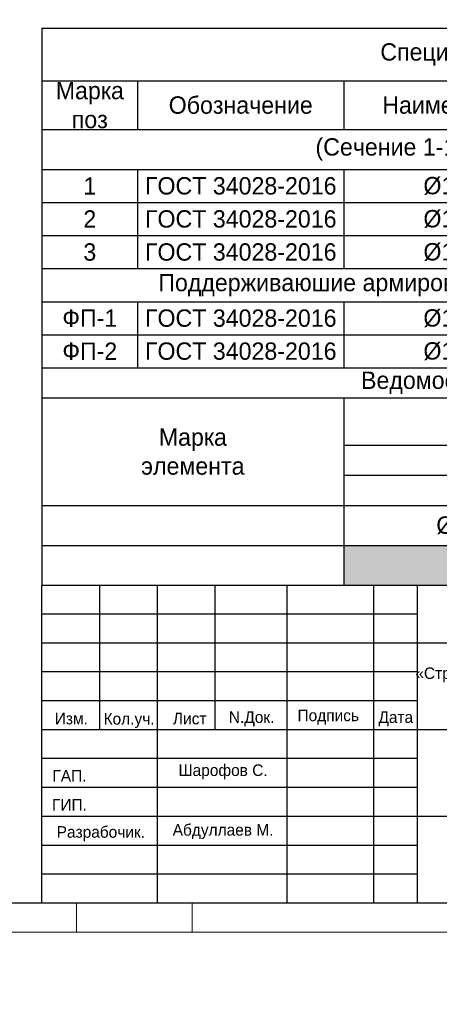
# Model space of a CAD drawing. Header units: millimetres. Extents: x -33345 to 4712671, y -3392 to 121473.
# Tile 149 of 256: x 878703 to 885968, y 43253 to 60283. Entities that reach past the tile are written whole.
import ezdxf

# ---------------------------------------------------------------- set-up
doc = ezdxf.new("R2010")
doc.units = ezdxf.units.MM
for name, color, linetype, lineweight in [('Lina', 7, 'Continuous', 20), ('КЖ Текст', 250, 'Continuous', 15), ('Текст', 7, 'Continuous', 20)]:
    doc.layers.add(name, color=color, linetype=linetype, lineweight=lineweight)
doc.styles.add('ISO', font='isocpeui.ttf')
doc.styles.add('X-U-RW-01$0$StyleROMANS', font='GOTHIC.TTF')

# ---------------------------------------------------------------- blocks, each defined once
blk = doc.blocks.new('awe4tD')
at = {"layer": 'Lina', "ltscale": 10}
for points in [[(-44239015, 22734378), (-44314815, 22734378), (-44314815, 22776378), (-44239015, 22776378)], [(-44255415, 22734378), (-44257415, 22734378), (-44257415, 22734878), (-44255415, 22734878)]]:
    blk.add_lwpolyline(points, close=True, dxfattribs=at)
at = {"layer": 'Lina', "lineweight": 30, "ltscale": 10}
blk.add_lwpolyline([(-44239515, 22734878), (-44312815, 22734878), (-44312815, 22775878), (-44239515, 22775878)], close=True, dxfattribs=at)
blk = doc.blocks.new('*T1739')
at = {"color": 0, "linetype": 'ByBlock', "lineweight": -2, "transparency": 16777216}
for p, q in [((0, 0), (18500, 0)), ((0, 0), (0, -9633)), ((18500, 0), (18500, -9633)), ((0, -908), (18500, -908)), ((1657, -908), (1657, -1752)), ((5227, -908), (5227, -1752)), ((9342, -908), (9342, -1752)), ((12045, -908), (12045, -5872)), ((14437, -908), (14437, -5872)), ((16273, -908), (16273, -5872)), ((0, -1752), (18500, -1752)), ((0, -2441), (18500, -2441)), ((1657, -2441), (1657, -4157)), ((5227, -2441), (5227, -4157)), ((9342, -2441), (9342, -4157)), ((0, -3013), (18500, -3013)), ((0, -3585), (18500, -3585)), ((0, -4157), (18500, -4157)), ((0, -4729), (18500, -4729)), ((1657, -4729), (1657, -5872)), ((5227, -4729), (5227, -5872)), ((9342, -4729), (9342, -5872)), ((0, -5301), (18500, -5301)), ((0, -5872), (18500, -5872)), ((0, -6394), (18500, -6394)), ((5227, -6394), (5227, -9633)), ((5227, -7209), (18500, -7209)), ((16273, -7209), (16273, -9633)), ((5227, -7731), (16273, -7731)), ((0, -8252), (16273, -8252)), ((9342, -8252), (9342, -9633)), ((12045, -8252), (12045, -9633)), ((14437, -8252), (14437, -9633)), ((0, -8944), (18500, -8944)), ((0, -9633), (18500, -9633))]:
    blk.add_line(p, q, dxfattribs=at)
at = {"color": 9, "true_color": 0xc7c8ca, "transparency": 16777216}
for points in [[(14437, -1752), (14437, -2441), (16273, -1752), (16273, -2441)], [(16273, -1752), (16273, -2441), (18500, -1752), (18500, -2441)], [(14437, -2441), (14437, -3013), (16273, -2441), (16273, -3013)], [(16273, -2441), (16273, -3013), (18500, -2441), (18500, -3013)], [(14437, -3013), (14437, -3585), (16273, -3013), (16273, -3585)], [(16273, -3013), (16273, -3585), (18500, -3013), (18500, -3585)], [(14437, -3585), (14437, -4157), (16273, -3585), (16273, -4157)], [(16273, -3585), (16273, -4157), (18500, -3585), (18500, -4157)], [(14437, -4157), (14437, -4729), (16273, -4157), (16273, -4729)], [(16273, -4157), (16273, -4729), (18500, -4157), (18500, -4729)], [(14437, -4729), (14437, -5301), (16273, -4729), (16273, -5301)], [(16273, -4729), (16273, -5301), (18500, -4729), (18500, -5301)], [(14437, -5301), (14437, -5872), (16273, -5301), (16273, -5872)], [(16273, -5301), (16273, -5872), (18500, -5301), (18500, -5872)], [(5227, -8944), (5227, -9633), (9342, -8944), (9342, -9633)], [(9342, -8944), (9342, -9633), (12045, -8944), (12045, -9633)], [(12045, -8944), (12045, -9633), (14437, -8944), (14437, -9633)], [(14437, -8944), (14437, -9633), (16273, -8944), (16273, -9633)], [(16273, -8944), (16273, -9633), (18500, -8944), (18500, -9633)]]:
    blk.add_solid(points, dxfattribs=at)
at = {"color": 0, "lineweight": 25, "transparency": 16777216, "char_height": 300, "attachment_point": 5, "style": 'X-U-RW-01$0$StyleROMANS'}
for s, insert, width in [('Спецификация материалов на ФП-1', (9250, -454), 18497), ('Марка поз', (829, -1330), 1654.22), ('L элемента, м', (10693, -1330), 2699.29), ('Масса   ед, кг', (15355, -1330), 1833.02), ('Обозначение', (3442, -1330), 3566.57), ('Наименование', (7285, -1330), 4112.48), ('Кол-   во', (13241, -1330), 2389.34), ('Примеч.', (17386, -1330), 2224.09), ('{\\C230; (Cечение 1-1 )\\L }', (6022, -2097), 12041.55), ('{\\C230;1}', (13241, -2097), 2389.34), ('{\\C230;721.9440}', (15355, -2097), 1833.02), ('{\\C230;721.9}', (17386, -2097), 2224.09), ('{\\C5;1}', (829, -2727), 1654.22), ('{\\C5;ГОСТ 34028-2016}', (3442, -2727), 3566.57), ('{\\C5;%%C12АIII}', (7285, -2727), 4112.48), ('{\\C5;1500}', (10693, -2727), 2699.29), ('{\\C5;367}', (13241, -2727), 2389.34), ('{\\C5;1.3}', (15355, -2727), 1833.02), ('{\\C5;488.8}', (17386, -2727), 2224.09), ('{\\C5;2}', (829, -3299), 1654.22), ('{\\C5;ГОСТ 34028-2016}', (3442, -3299), 3566.57), ('{\\C5;%%C12АIII}', (7285, -3299), 4112.48), ('{\\C5;1100}', (10693, -3299), 2699.29), ('{\\C5;105}', (13241, -3299), 2389.34), ('{\\C5;1.0}', (15355, -3299), 1833.02), ('{\\C5;102.6}', (17386, -3299), 2224.09), ('{\\C5;3}', (829, -3871), 1654.22), ('{\\C5;ГОСТ 34028-2016}', (3442, -3871), 3566.57), ('{\\C5;%%C12АIII}', (7285, -3871), 4112.48), ('{\\C5;147}', (13241, -3871), 2389.34), ('{\\C5;130.5}', (15355, -3871), 1833.02), ('{\\C5;130.5}', (17386, -3871), 2224.09), ('{\\C5;м.п}', (10693, -3871), 2699.29), ('{\\C230;Поддерживаюшие армирование  Фиксатор }', (6022, -4443), 12041.55), ('{\\C230;1}', (13241, -4443), 2389.34), ('{\\C230;2361.4}', (15355, -4443), 1833.02), ('{\\C230;2361.4}', (17386, -4443), 2224.09), ('{\\C5;ФП-1}', (829, -5015), 1654.22), ('{\\C5;ГОСТ 34028-2016}', (3442, -5015), 3566.57), ('{\\C5;%%C14АIII}', (7285, -5015), 4112.48), ('{\\C5;2000}', (10693, -5015), 2699.29), ('{\\C5;1200}', (13241, -5015), 2389.34), ('{\\C5;1.8}', (15355, -5015), 1833.02), ('{\\C5;2131.2}', (17386, -5015), 2224.09), ('{\\C5;ФП-2}', (829, -5586), 1654.22), ('{\\C5;ГОСТ 34028-2016}', (3442, -5586), 3566.57), ('{\\C5;%%C12АIII}', (7285, -5586), 4112.48), ('{\\C5;1800}', (10693, -5586), 2699.29), ('{\\C5;144}', (13241, -5586), 2389.34), ('{\\C5;1.6}', (15355, -5586), 1833.02), ('{\\C5;230.2}', (17386, -5586), 2224.09), ('\\A1;Ведомось расхода стали на элемент, кг', (9250, -6133), 18497), ('\\A1;Изделия арматурные', (11863, -6802), 13270.22), ('Марка \\Pэлемента', (2613, -7323), 5223.78), ('\\A1; Арматура класса  А-III', (10750, -7470), 11043.12), ('{\\C5;ГОСТ 34028-2016}', (10750, -7992), 11043.12), ('Всего', (17386, -8077), 2224.09), ('%%C8АI', (7285, -8598), 4112.48), ('%%C12 АIII', (10693, -8598), 2699.29), ('%%C14 АIII', (13241, -8598), 2389.34), ('%%C18 АIII', (15355, -8598), 1833.02), ('952.1136', (10693, -9288), 2699.29), ('2131.2000', (13241, -9288), 2389.34), ('3083.3', (17386, -9288), 2224.09)]:
    blk.add_mtext(s, dxfattribs=dict(at, insert=insert, width=width))
blk = doc.blocks.new('medgor')
at = {"ltscale": 25}
for p, q in [((-44011134, 22929075), (-44011134, 22934575)), ((-44010134, 22932075), (-44010134, 22934575)), ((-44009134, 22929075), (-44009134, 22934575)), ((-44008134, 22932075), (-44008134, 22934575)), ((-44006889, 22929075), (-44006889, 22934575)), ((-44005389, 22929075), (-44005389, 22934575)), ((-44004634, 22929075), (-44004634, 22934575)), ((-44004634, 22934075), (-44011134, 22934075)), ((-43992634, 22933575), (-44011134, 22933575)), ((-44004634, 22933075), (-44011134, 22933075)), ((-44004634, 22932575), (-44011134, 22932575)), ((-43992634, 22932075), (-44011134, 22932075)), ((-44004634, 22931575), (-44011134, 22931575)), ((-44004634, 22931075), (-44011134, 22931075)), ((-43992634, 22930575), (-44011134, 22930575)), ((-44004634, 22930075), (-44011134, 22930075)), ((-44004634, 22929575), (-44011134, 22929575))]:
    blk.add_line(p, q, dxfattribs=at)
blk.add_lwpolyline([(-44011134, 22934575), (-43992634, 22934575), (-43992634, 22929075), (-44011134, 22929075)], close=True, dxfattribs=at)
at = {"layer": 'Текст', "char_height": 200, "attachment_point": 8, "style": 'X-U-RW-01$0$StyleROMANS'}
for s, insert, width in [('\\pxqc;«Строительство 5-этажного административного здания Управления Департамента по борьбе с экономическими преступлениями города Ташкента»', (-43998711, 22932559), 11910.39), ('Изм.', (-44010625, 22932165), 748.42), ('Кол.уч.', (-44009625, 22932105), 748.42), ('Лист', (-44008575, 22932165), 748.42), ('N.Док.', (-44007503, 22932135), 748.42), ('Подпись', (-44006177, 22932165), 748.42), ('Дата', (-44005008, 22932135), 748.42), ('ГАП.', (-44010657, 22931178), 748.42), ('Шарофов С.', (-44007998, 22931215), 2029.72), ('ГИП.', (-44010657, 22930678), 748.42), ('Разрабочик.', (-44010114, 22930147), 748.42), ('Абдуллаев М.', (-44007998, 22930183), 2180.46)]:
    blk.add_mtext(s, dxfattribs=dict(at, insert=insert, width=width))

msp = doc.modelspace()

# ---------------------------------------------------------------- block references
for name, p in [('awe4tD', (45137103.28, -22689876.566)), ('*T1739', (879088.406, 60134.147)), ('medgor', (44890222.514, -22884073.497))]:
    msp.add_blockref(name, p)

# ---------------------------------------------------------------- texts
at = {"attachment_point": 1, "style": 'ISO'}
for s, insert, char_height, width in [('\\pi4343.31532;{\\LА-А\\P\\pi0;Армирование приямка. M 1:20}', (351439.431, 62275.551), 500, 9875.6458), ('\\pi2734.5;{\\H1.33333x;Примечание:\\H1.25003x; \\P\\pi0;}1. Данный лист читать совместно с листом {\\C1;КР-3.\\P}2. Бетонирование допускается после установки всех выпускаемых стержней в вертикальные конструкции.', (328516.802, 47688.501), 300, 15750.75644)]:
    msp.add_mtext(s, dxfattribs=dict(at, insert=insert, char_height=char_height, width=width))
at = {"layer": 'КЖ Текст', "color": 0, "insert": (830207.795, 51638.146), "char_height": 300, "width": 9524.17303, "attachment_point": 5, "style": 'X-U-RW-01$0$StyleROMANS'}
msp.add_mtext('\\pi-588.87,l600,t600;1.^IДанный лист читать совместно с л. \\P2.^IВязку поперечных стержней (хомутов) во всех пересечениях с рабочей арматурой проводить отожжённой стальной проволокой диаметром 0.8-1.2мм. \\P3.^IКонцы поперечных стержней (хомутов) заводить в тело бетона на длину не менее 50мм.\\P4.^IКонцы продольных стержней заанкеровать в торцевые колонны на длину 40d (d-длина арматурного стержня).\\P5.^IМарка стали для арматуры АIII и АI должно быть 25Г2С или 35ГС по ГОСТ 14098-91\\P{\\A1;\\C256;6.^IПосле распалубливания боковые и верхние поверхности фундамента, соприкасающиеся с грунтом, обклеить полиизолом выступающими снизу фундамента. }', dxfattribs=at)

doc.saveas('drawing.dxf')
